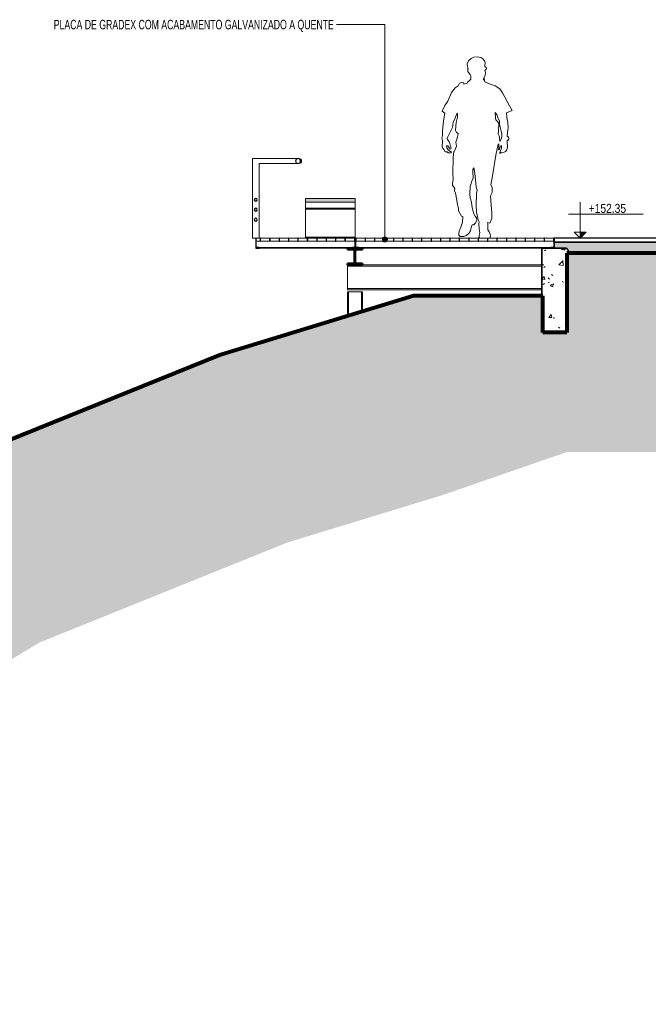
# Model space of a CAD drawing. Header units: millimetres. Extents: x -701667 to -666723, y 144647 to 155262.
# Tile 2 of 4: x -688111 to -681795, y 144647 to 154546. Entities that reach past the tile are written whole.
import ezdxf

# ---------------------------------------------------------------- set-up
doc = ezdxf.new("R2010")
doc.units = ezdxf.units.MM
for name, color, linetype, lineweight in [('A-ANNO-IDEN', 131, 'Continuous', 5), ('A-DETL', 90, 'Continuous', 25), ('A-DETL-GENF', 92, 'Continuous', 5), ('A-GENM', 13, 'Continuous', 15), ('A-WALL-PATT', 111, 'Continuous', 35), ('Balaústres', 7, 'Continuous', 5), ('Corrimão', 250, 'Continuous', 25), ('G-ANNO-DIMS', 111, 'Continuous', 5), ('Guarda-corpos', 7, 'Continuous', 5), ('I-FURN', 30, 'Continuous', 15), ('I-WALL', 2, 'Continuous', 15), ('S-BEAM', 12, 'Continuous', 15), ('S-COLS', 52, 'Continuous', 15)]:
    doc.layers.add(name, color=color, linetype=linetype, lineweight=lineweight)
doc.styles.add('Swis721 Cn BT', font='swissc.ttf', dxfattribs={"height": 90})
doc.styles.add('Swis721 LtCn BT_2', font='swisscl.ttf', dxfattribs={"width": 0.9, "height": 95})

# ---------------------------------------------------------------- blocks, each defined once
blk = doc.blocks.new('Guarda-corpo - 25mm-4281023-TRECHO 3 - CALÇADA')
at = {"layer": 'Balaústres'}
blk.add_line((-685706.2, 152350), (-685706.2, 153100), dxfattribs=at)
blk.add_ellipse((-685303.7, 153125), major_axis=(0, 25), ratio=1, start_param=3.926991, end_param=5.497787, dxfattribs=at)
blk = doc.blocks.new('Guarda-corpo - 25mm-V38-TRECHO 3 - CALÇADA')
at = {"layer": 'Balaústres'}
for p, q in [((-685771.5, 153150), (-685771.5, 152350)), ((-685304, 153150), (-685771.5, 153150)), ((-685706.5, 152350), (-685706.5, 153100)), ((-685706.5, 153100), (-685304, 153100)), ((-685771.5, 152350), (-685739.7, 152350))]:
    blk.add_line(p, q, dxfattribs=at)
blk.add_ellipse((-685304, 153125), major_axis=(0, 25), ratio=1, start_param=3.141593, end_param=6.283185, dxfattribs=at)
blk = doc.blocks.new('Guarda-corpo - Guarda-corpo-2395622-TRECHO 3 - CALÇADA')
at = {"layer": 'Corrimão'}
for centre, radius, start, end in [((-685314, 153125), 25, 0, 180), ((-685314, 153125), 25, 180, 360), ((-685739, 152735), 15, 0, 180), ((-685739, 152735), 15, 180, 360), ((-685739, 152635), 15, 0, 180), ((-685739, 152635), 15, 180, 360), ((-685739, 152535), 15, 0, 180), ((-685739, 152535), 15, 180, 360)]:
    blk.add_arc(centre, radius, start, end, dxfattribs=at)
for name, p in [('Guarda-corpo - 25mm-V38-TRECHO 3 - CALÇADA', (0, 0)), ('Guarda-corpo - 25mm-4281023-TRECHO 3 - CALÇADA', (-0.2, 0)), ('Guarda-corpo - 25mm-4281023-TRECHO 3 - CALÇADA', (-0.1, 0)), ('Guarda-corpo - 25mm-4281023-TRECHO 3 - CALÇADA', (-0.1, 0)), ('Guarda-corpo - 25mm-4281023-TRECHO 3 - CALÇADA', (0, 0))]:
    blk.add_blockref(name, p)
blk = doc.blocks.new('_EST_ PLACA PISO ESTRUTURAL MEIO - _EST_ PLACA PISO ESTRUTURAL MEIO-V39-TRECHO 3 - CALÇADA')
at = {"layer": 'A-GENM', "lineweight": 5}
h = blk.add_hatch(dxfattribs=at)
h.set_pattern_fill('FP3_21', color=256, style=0, pattern_type=2)
h.set_pattern_definition([(50, (-690763.562, 148115.186), (45.54636, -3.98493), [4.762, -52.387]), (355, (-690763.56, 148115.186), (-8.81056, 47.76465), [3.81, -41.91]), (100.451, (-690759.767, 148114.854), (36.73616, 43.77902), [4.048, -44.523]), (46.184, (-690763.56, 148127.886), (67.76954, -10.5103), [7.144, -78.581]), (96.636, (-690757.915, 148127.01), (59.35035, 61.85702), [6.071, -66.784]), (351.184, (-690763.56, 148127.886), (59.35144, 61.8565), [5.715, -62.865]), (21, (-690757.212, 148124.71), (37.90381, -25.56661), [4.763, -52.388]), (326, (-690757.21, 148124.71), (15.45087, 46.04735), [3.81, -41.91]), (71.451, (-690754.054, 148122.58), (53.35466, 20.47995), [4.048, -44.523]), (37.5, (-690763.562, 148115.186), (0.772385, 21.138372), [1.676, -39.726, 1.676, -40.869, -42.069]), (37.5, (-690763.562, 148115.186), (0.772385, 21.138372), [-83.947, 1.676, -40.392]), (7.5, (-690763.562, 148115.186), (16.704925, 25.04469), [1.676, -22.581, 1.676, -38.773, -16.034]), (7.5, (-690763.562, 148115.186), (16.704925, 25.04469), [-64.706, 1.676, -14.357]), (327.5, (-690777.723, 148115.186), (33.89791, -1.432708), [1.676, -14.199, 1.676, -47.854, -65.722]), (327.5, (-690777.723, 148115.186), (33.89791, -1.432708), [-65.405, 1.676, -64.046]), (317.5, (-690784.073, 148115.186), (37.03242, 6.35617), [1.676, -18.961, 1.676, -31.217, -46.673]), (317.5, (-690784.073, 148115.186), (37.03242, 6.35617), [-53.531, 1.676, -44.996])])
h.paths.add_polyline_path([(-681983.5, 152200), (-680899.7, 152200), (-680866.4, 152250), (-680744.7, 152250), (-680744.7, 152310), (-682739.7, 152309.6), (-682739.7, 152250), (-682616.3, 152249.9), (-682616.3, 152247.3), (-682584.7, 152200), (-682516.7, 152200)], flags=0)
at = {"layer": 'A-GENM', "lineweight": 25}
for p, q in [((-681244.7, 152350), (-682739.7, 152350)), ((-682739.7, 152350), (-682739.7, 152310)), ((-680744.7, 152310), (-680744.7, 152350)), ((-682739.7, 152310), (-680744.7, 152310)), ((-680744.7, 152310), (-682739.7, 152310)), ((-682739.7, 152310), (-682739.7, 152250)), ((-682739.7, 152250), (-682618, 152250)), ((-682618, 152250), (-682584.7, 152200)), ((-680899.7, 152200), (-680866.4, 152250)), ((-680866.4, 152250), (-680744.7, 152250)), ((-680744.7, 152250), (-680744.7, 152310))]:
    blk.add_line(p, q, dxfattribs=at)
at = {"layer": 'A-GENM'}
for p, q in [((-680744.7, 152310), (-680744.7, 152310)), ((-680744.7, 152310), (-680744.7, 152310)), ((-680744.7, 152250), (-680744.7, 152250))]:
    blk.add_line(p, q, dxfattribs=at)
blk = doc.blocks.new('_EME_ GRADEX PISO 3X1  - _EME_ GRADEX PISO 3X1 -3587918-TRECHO 3 - CALÇADA')
at = {"layer": 'A-GENM', "lineweight": 25}
for p, q in [((-685734.7, 152350), (-685739.7, 152350)), ((-685739.7, 152350), (-685739.7, 152250)), ((-685734.7, 152255), (-685734.7, 152350)), ((-685690.9, 152350), (-685693.9, 152350)), ((-685693.9, 152350), (-685693.9, 152320)), ((-685690.9, 152320), (-685690.9, 152350)), ((-685596.3, 152350), (-685599.3, 152350)), ((-685599.3, 152350), (-685599.3, 152320)), ((-685596.3, 152320), (-685596.3, 152350)), ((-685501.7, 152350), (-685504.7, 152350)), ((-685504.7, 152350), (-685504.7, 152320)), ((-685501.7, 152320), (-685501.7, 152350)), ((-685407, 152350), (-685410, 152350)), ((-685410, 152350), (-685410, 152320)), ((-685407, 152320), (-685407, 152350)), ((-685312.4, 152350), (-685315.4, 152350)), ((-685315.4, 152350), (-685315.4, 152320)), ((-685312.4, 152320), (-685312.4, 152350)), ((-685220.8, 152350), (-685220.8, 152320)), ((-685217.8, 152320), (-685217.8, 152350)), ((-685126.2, 152350), (-685126.2, 152320)), ((-685123.2, 152320), (-685123.2, 152350)), ((-685031.6, 152350), (-685031.6, 152320)), ((-685028.6, 152320), (-685028.6, 152350)), ((-684936.9, 152350), (-684936.9, 152320)), ((-684933.9, 152320), (-684933.9, 152350)), ((-684842.3, 152350), (-684842.3, 152320)), ((-684839.3, 152320), (-684839.3, 152350)), ((-684747.7, 152350), (-684747.7, 152320)), ((-684744.7, 152320), (-684744.7, 152350)), ((-684744.7, 152350), (-684744.7, 152255)), ((-684734.7, 152350), (-684739.7, 152350)), ((-684739.7, 152350), (-684739.7, 152250)), ((-684739.7, 152250), (-684739.7, 152350)), ((-684731.7, 152350), (-684734.7, 152350)), ((-684734.7, 152350), (-684734.7, 152320)), ((-684734.7, 152255), (-684734.7, 152350)), ((-684731.7, 152320), (-684731.7, 152350)), ((-684637.1, 152350), (-684640.1, 152350)), ((-684640.1, 152350), (-684640.1, 152320)), ((-684637.1, 152320), (-684637.1, 152350)), ((-684542.5, 152350), (-684545.5, 152350)), ((-684545.5, 152350), (-684545.5, 152320)), ((-684542.5, 152320), (-684542.5, 152350)), ((-684447.9, 152350), (-684450.9, 152350)), ((-684450.9, 152350), (-684450.9, 152320)), ((-684447.9, 152320), (-684447.9, 152350)), ((-684353.2, 152350), (-684356.2, 152350)), ((-684356.2, 152350), (-684356.2, 152320)), ((-684353.2, 152320), (-684353.2, 152350)), ((-684258.6, 152350), (-684261.6, 152350)), ((-684261.6, 152350), (-684261.6, 152320)), ((-684258.6, 152320), (-684258.6, 152350)), ((-684164, 152350), (-684167, 152350)), ((-684167, 152350), (-684167, 152320)), ((-684164, 152320), (-684164, 152350)), ((-684069.4, 152350), (-684072.4, 152350)), ((-684072.4, 152350), (-684072.4, 152320)), ((-684069.4, 152320), (-684069.4, 152350)), ((-683974.8, 152350), (-683977.8, 152350)), ((-683977.8, 152350), (-683977.8, 152320)), ((-683974.8, 152320), (-683974.8, 152350)), ((-683880.1, 152350), (-683883.1, 152350)), ((-683883.1, 152350), (-683883.1, 152320)), ((-683880.1, 152320), (-683880.1, 152350)), ((-683785.5, 152350), (-683788.5, 152350)), ((-683788.5, 152350), (-683788.5, 152320)), ((-683785.5, 152320), (-683785.5, 152350)), ((-683690.9, 152350), (-683693.9, 152350)), ((-683693.9, 152350), (-683693.9, 152320)), ((-683690.9, 152320), (-683690.9, 152350)), ((-683596.3, 152350), (-683599.3, 152350)), ((-683599.3, 152350), (-683599.3, 152320)), ((-683596.3, 152320), (-683596.3, 152350)), ((-683501.7, 152350), (-683504.7, 152350)), ((-683504.7, 152350), (-683504.7, 152320)), ((-683501.7, 152320), (-683501.7, 152350)), ((-683410, 152350), (-683410, 152320)), ((-683407, 152320), (-683407, 152350)), ((-683312.4, 152350), (-683315.4, 152350)), ((-683315.4, 152350), (-683315.4, 152320)), ((-683312.4, 152320), (-683312.4, 152350)), ((-683217.8, 152350), (-683220.8, 152350)), ((-683220.8, 152350), (-683220.8, 152320)), ((-683217.8, 152320), (-683217.8, 152350)), ((-683123.2, 152350), (-683126.2, 152350)), ((-683126.2, 152350), (-683126.2, 152320)), ((-683123.2, 152320), (-683123.2, 152350)), ((-683028.6, 152350), (-683031.6, 152350)), ((-683031.6, 152350), (-683031.6, 152320)), ((-683028.6, 152320), (-683028.6, 152350)), ((-682933.9, 152350), (-682936.9, 152350)), ((-682936.9, 152350), (-682936.9, 152320)), ((-682933.9, 152320), (-682933.9, 152350)), ((-682839.3, 152350), (-682842.3, 152350)), ((-682842.3, 152350), (-682842.3, 152320)), ((-682839.3, 152320), (-682839.3, 152350)), ((-682744.7, 152350), (-682747.7, 152350)), ((-682747.7, 152350), (-682747.7, 152320)), ((-682744.7, 152320), (-682744.7, 152350)), ((-682739.7, 152350), (-682744.7, 152350)), ((-682744.7, 152350), (-682744.7, 152255)), ((-682739.7, 152250), (-682739.7, 152350)), ((-685739.7, 152250), (-685704.7, 152250)), ((-685704.7, 152255), (-685734.7, 152255)), ((-685704.7, 152250), (-685704.7, 152255)), ((-685693.9, 152320), (-685690.9, 152320)), ((-685599.3, 152320), (-685596.3, 152320)), ((-685504.7, 152320), (-685501.7, 152320)), ((-685410, 152320), (-685407, 152320)), ((-685315.4, 152320), (-685312.4, 152320)), ((-685220.8, 152320), (-685217.8, 152320)), ((-685126.2, 152320), (-685123.2, 152320)), ((-685031.6, 152320), (-685028.6, 152320)), ((-684936.9, 152320), (-684933.9, 152320)), ((-684842.3, 152320), (-684839.3, 152320)), ((-684744.7, 152255), (-684774.7, 152255)), ((-684774.7, 152255), (-684774.7, 152250)), ((-684774.7, 152250), (-684739.7, 152250)), ((-684747.7, 152320), (-684744.7, 152320)), ((-684739.7, 152250), (-684704.7, 152250)), ((-684734.7, 152320), (-684731.7, 152320)), ((-684704.7, 152255), (-684734.7, 152255)), ((-684704.7, 152250), (-684704.7, 152255)), ((-684640.1, 152320), (-684637.1, 152320)), ((-684545.5, 152320), (-684542.5, 152320)), ((-684450.9, 152320), (-684447.9, 152320)), ((-684356.2, 152320), (-684353.2, 152320)), ((-684261.6, 152320), (-684258.6, 152320)), ((-684167, 152320), (-684164, 152320)), ((-684072.4, 152320), (-684069.4, 152320)), ((-683977.8, 152320), (-683974.8, 152320)), ((-683883.1, 152320), (-683880.1, 152320)), ((-683788.5, 152320), (-683785.5, 152320)), ((-683693.9, 152320), (-683690.9, 152320)), ((-683599.3, 152320), (-683596.3, 152320)), ((-683504.7, 152320), (-683501.7, 152320)), ((-683410, 152320), (-683407, 152320)), ((-683315.4, 152320), (-683312.4, 152320)), ((-683220.8, 152320), (-683217.8, 152320)), ((-683126.2, 152320), (-683123.2, 152320)), ((-683031.6, 152320), (-683028.6, 152320)), ((-682936.9, 152320), (-682933.9, 152320)), ((-682842.3, 152320), (-682839.3, 152320)), ((-682744.7, 152255), (-682774.7, 152255)), ((-682774.7, 152255), (-682774.7, 152250)), ((-682774.7, 152250), (-682739.7, 152250)), ((-682747.7, 152320), (-682744.7, 152320))]:
    blk.add_line(p, q, dxfattribs=at)
at = {"layer": 'A-GENM'}
for p, q in [((-685734.7, 152350), (-685693.9, 152350)), ((-685690.9, 152350), (-685599.3, 152350)), ((-685596.3, 152350), (-685504.7, 152350)), ((-685501.7, 152350), (-685410, 152350)), ((-685407, 152350), (-685315.4, 152350)), ((-685312.4, 152350), (-685240, 152350)), ((-684731.7, 152350), (-684640.1, 152350)), ((-684637.1, 152350), (-684545.5, 152350)), ((-684542.5, 152350), (-684450.9, 152350)), ((-684447.9, 152350), (-684356.2, 152350)), ((-684353.2, 152350), (-684261.6, 152350)), ((-684258.6, 152350), (-684167, 152350)), ((-684164, 152350), (-684072.4, 152350)), ((-684069.4, 152350), (-683977.8, 152350)), ((-683974.8, 152350), (-683883.1, 152350)), ((-683880.1, 152350), (-683788.5, 152350)), ((-683785.5, 152350), (-683693.9, 152350)), ((-683690.9, 152350), (-683599.3, 152350)), ((-683596.3, 152350), (-683504.7, 152350)), ((-683501.7, 152350), (-683489.3, 152350)), ((-683387.9, 152350), (-683315.4, 152350)), ((-683312.4, 152350), (-683220.8, 152350)), ((-683217.8, 152350), (-683126.2, 152350)), ((-683123.2, 152350), (-683031.6, 152350)), ((-683028.6, 152350), (-682936.9, 152350)), ((-682933.9, 152350), (-682842.3, 152350)), ((-682839.3, 152350), (-682747.7, 152350)), ((-685693.9, 152320), (-685734.7, 152320)), ((-685704.7, 152255), (-684774.7, 152255)), ((-684817.7, 152250), (-685704.7, 152250)), ((-685599.3, 152320), (-685690.9, 152320)), ((-685504.7, 152320), (-685596.3, 152320)), ((-685410, 152320), (-685501.7, 152320)), ((-685315.4, 152320), (-685407, 152320)), ((-685220.8, 152320), (-685312.4, 152320)), ((-685126.2, 152320), (-685217.8, 152320)), ((-685031.6, 152320), (-685123.2, 152320)), ((-684936.9, 152320), (-685028.6, 152320)), ((-684842.3, 152320), (-684933.9, 152320)), ((-684747.7, 152320), (-684839.3, 152320)), ((-684640.1, 152320), (-684731.7, 152320)), ((-684704.7, 152255), (-682774.7, 152255)), ((-682866.3, 152250), (-684667.7, 152250)), ((-684545.5, 152320), (-684637.1, 152320)), ((-684450.9, 152320), (-684542.5, 152320)), ((-684356.2, 152320), (-684447.9, 152320)), ((-684261.6, 152320), (-684353.2, 152320)), ((-684167, 152320), (-684258.6, 152320)), ((-684072.4, 152320), (-684164, 152320)), ((-683977.8, 152320), (-684069.4, 152320)), ((-683883.1, 152320), (-683974.8, 152320)), ((-683788.5, 152320), (-683880.1, 152320)), ((-683693.9, 152320), (-683785.5, 152320)), ((-683599.3, 152320), (-683690.9, 152320)), ((-683504.7, 152320), (-683596.3, 152320)), ((-683410, 152320), (-683501.7, 152320)), ((-683315.4, 152320), (-683407, 152320)), ((-683220.8, 152320), (-683312.4, 152320)), ((-683126.2, 152320), (-683217.8, 152320)), ((-683031.6, 152320), (-683123.2, 152320)), ((-682936.9, 152320), (-683028.6, 152320)), ((-682842.3, 152320), (-682933.9, 152320)), ((-682747.7, 152320), (-682839.3, 152320))]:
    blk.add_line(p, q, dxfattribs=at)
blk = doc.blocks.new('M_W-Wide Flange - VIGA I 15X17-3828524-TRECHO 3 - CALÇADA')
at = {"layer": 'S-BEAM', "lineweight": 5}
h = blk.add_hatch(dxfattribs=at)
h.set_pattern_fill('FP3_22', color=256, style=0, pattern_type=2)
h.set_pattern_definition([(45, (-690763.56, 148115.19), (-125.7236, 125.7236), []), (45, (-690763.56, 148305.69), (-125.7236, 125.7236), [])])
h.paths.add_polyline_path([(-684667.7, 152080), (-684667.7, 152093.2), (-684723, 152093.2), (-684735, 152098.2), (-684740, 152110.2), (-684740, 152219.8), (-684734.7, 152232), (-684723, 152236.8), (-684667.7, 152236.8), (-684667.7, 152250), (-684817.7, 152250), (-684817.7, 152236.8), (-684762.5, 152236.8), (-684750.4, 152231.8), (-684745.5, 152219.8), (-684745.5, 152110.2), (-684750.4, 152098.2), (-684762.5, 152093.2), (-684817.7, 152093.2), (-684817.7, 152080), (-684696.3, 152080)], flags=0)
at = {"layer": 'S-BEAM', "lineweight": 50}
for p, q in [((-684667.7, 152250), (-684817.7, 152250)), ((-684817.7, 152250), (-684817.7, 152236.8)), ((-684667.7, 152236.8), (-684667.7, 152250)), ((-684817.7, 152236.8), (-684762.5, 152236.8)), ((-684745.5, 152219.8), (-684745.5, 152110.2)), ((-684740, 152110.2), (-684740, 152219.8)), ((-684723, 152236.8), (-684667.7, 152236.8)), ((-684762.5, 152093.2), (-684817.7, 152093.2)), ((-684817.7, 152093.2), (-684817.7, 152080)), ((-684817.7, 152080), (-684667.7, 152080)), ((-684667.7, 152093.2), (-684723, 152093.2)), ((-684667.7, 152080), (-684667.7, 152093.2))]:
    blk.add_line(p, q, dxfattribs=at)
at = {"layer": 'S-BEAM'}
for p, q in [((-684667.7, 152236.8), (-684667.3, 152236.8)), ((-684667.7, 152093.2), (-684667.3, 152093.2)), ((-684667.7, 152080), (-684667.3, 152080))]:
    blk.add_line(p, q, dxfattribs=at)
at = {"layer": 'S-BEAM', "lineweight": 50}
for centre, start, end in [((-684762.5, 152219.8), 0, 90), ((-684723, 152219.8), 90, 180), ((-684762.5, 152110.2), 270, 360), ((-684723, 152110.2), 180, 270)]:
    blk.add_arc(centre, 17, start, end, dxfattribs=at)
blk = doc.blocks.new('M_W Shapes-Column - PILAR 15 x 15-3851633-TRECHO 3 - CALÇADA')
at = {"layer": 'S-COLS'}
for p, q in [((-684816.8, 151810), (-684816.8, 151566.3)), ((-684666.8, 151810), (-684816.8, 151810)), ((-684816.8, 151810), (-684816.8, 151566.3)), ((-684805.8, 151810), (-684816.8, 151810)), ((-684805.8, 151810), (-684805.8, 151569.7)), ((-684677.8, 151810), (-684677.8, 151608.8)), ((-684666.8, 151810), (-684677.8, 151810)), ((-684666.8, 151612.2), (-684666.8, 151810)), ((-684666.8, 151810), (-684666.8, 151810)), ((-684666.8, 151612.2), (-684666.8, 151810)), ((-684666.8, 151810), (-684666.8, 151810))]:
    blk.add_line(p, q, dxfattribs=at)
blk = doc.blocks.new('_URB_ BANCO PRAÇA - _URB_ BANCO PRAÇA-4220707-TRECHO 3 - CALÇADA')
at = {"layer": 'I-FURN'}
for points in [[(-684740, 152710), (-684740, 152750), (-685240, 152750), (-685239.9, 152710), (-684997.7, 152710)], [(-684740, 152710), (-684739.9, 152710), (-684740, 152710)]]:
    blk.add_hatch(color=256, dxfattribs=at).paths.add_polyline_path(points, flags=0)
for p, q in [((-685240, 152710), (-685240, 152750)), ((-685240, 152750), (-684740, 152750)), ((-684740, 152750), (-684740, 152710)), ((-684739.9, 152750), (-684740, 152750)), ((-684739.9, 152710), (-684739.9, 152750)), ((-685240, 152650), (-685240, 152710)), ((-685240, 152710), (-684740, 152710)), ((-684740, 152710), (-685240, 152710)), ((-684740, 152650), (-685240, 152650)), ((-685240, 152639.5), (-685240, 152649.5)), ((-685240, 152649.5), (-684740, 152649.5)), ((-685240, 152360), (-685240, 152639.5)), ((-684740, 152639.5), (-685240, 152639.5)), ((-684740, 152710), (-684740, 152650)), ((-684739.9, 152710), (-684740, 152710)), ((-684740, 152710), (-684739.9, 152710)), ((-684740, 152649.5), (-684740, 152639.5)), ((-684740, 152639.5), (-684740, 152360)), ((-684739.9, 152650), (-684739.9, 152710)), ((-684739.9, 152631.3), (-684739.9, 152650)), ((-684739.9, 152650), (-684739.9, 152650)), ((-684739.9, 152649.5), (-684739.9, 152649.5)), ((-684739.9, 152649.5), (-684739.9, 152350)), ((-684739.9, 152639.5), (-684739.9, 152639.5)), ((-684740, 152631.3), (-684739.9, 152631.3)), ((-685240, 152350), (-685240, 152360)), ((-684740, 152360), (-685240, 152360)), ((-684740, 152350), (-685240, 152350)), ((-684740, 152360), (-684740, 152350)), ((-684739.9, 152360), (-684739.9, 152360))]:
    blk.add_line(p, q, dxfattribs=at)
blk = doc.blocks.new('_HUM_ FIGURAS HUMANAS - mann09-3635057-TRECHO 3 - CALÇADA')
at = {"layer": 'A-DETL-GENF'}
for p, q in [((-683603.1, 154132.9), (-683613.7, 154103.5)), ((-683573.8, 154156.1), (-683603.1, 154132.9)), ((-683546.5, 154170.2), (-683573.8, 154156.1)), ((-683510.6, 154174), (-683546.5, 154170.2)), ((-683477.5, 154165.5), (-683510.6, 154174)), ((-683456.8, 154151.4), (-683477.5, 154165.5)), ((-683439.6, 154131.1), (-683456.8, 154151.4)), ((-683435.4, 154110.7), (-683439.6, 154131.1)), ((-683613.7, 154103.5), (-683613.3, 154070.5)), ((-683613.3, 154070.5), (-683605.8, 154047.1)), ((-683605.8, 154047.1), (-683609, 154043.8)), ((-683609, 154043.8), (-683607.9, 154026)), ((-683607.9, 154026), (-683592.9, 154001.1)), ((-683437, 154039.1), (-683431.7, 154042.4)), ((-683432, 154016.4), (-683437, 154039.1)), ((-683436.1, 154087.4), (-683435.4, 154110.7)), ((-683436, 154074.2), (-683436.1, 154087.4)), ((-683424.5, 154065.4), (-683436, 154074.2)), ((-683431.7, 154042.4), (-683424.9, 154050.2)), ((-683424.9, 154050.2), (-683422.4, 154058.2)), ((-683422.4, 154058.2), (-683424.5, 154065.4)), ((-683599.5, 153928.3), (-683613.1, 153918.1)), ((-683581, 153943.8), (-683599.5, 153928.3)), ((-683592.9, 154001.1), (-683584.3, 153993.8)), ((-683584.3, 153993.8), (-683579.5, 153981.4)), ((-683579.5, 153945.1), (-683581, 153943.8)), ((-683579.5, 153981.4), (-683578.6, 153963.5)), ((-683578.2, 153962.2), (-683579.5, 153945.1)), ((-683578.6, 153963.5), (-683578.2, 153962.2)), ((-683450.4, 153951.6), (-683444.2, 153961.8)), ((-683444.3, 153953.1), (-683450.4, 153939.6)), ((-683450.4, 153939.6), (-683450.4, 153951.6)), ((-683436, 153920.8), (-683444.3, 153953.1)), ((-683444.2, 153961.8), (-683435.7, 153988.2)), ((-683435.7, 153988.2), (-683432, 154016.4)), ((-683735.1, 153862.3), (-683772.3, 153813.6)), ((-683705.2, 153880.6), (-683735.1, 153862.3)), ((-683691.6, 153908.7), (-683705.2, 153880.6)), ((-683672.8, 153913.8), (-683691.6, 153908.7)), ((-683647.4, 153911.3), (-683672.8, 153913.8)), ((-683647.4, 153896.2), (-683647.4, 153911.3)), ((-683626.3, 153903.6), (-683647.4, 153896.2)), ((-683614.1, 153906.9), (-683626.3, 153903.6)), ((-683613.1, 153918.1), (-683614.1, 153906.9)), ((-683383.2, 153897.9), (-683436, 153920.8)), ((-683335.1, 153882.6), (-683383.2, 153897.9)), ((-683285.4, 153851.2), (-683335.1, 153882.6)), ((-683258.6, 153810.7), (-683285.4, 153851.2)), ((-683809.4, 153726.1), (-683839.5, 153683.6)), ((-683772.3, 153813.6), (-683809.4, 153726.1)), ((-683191.3, 153679.3), (-683258.6, 153810.7)), ((-683839.5, 153683.6), (-683866.9, 153627.1)), ((-683866.9, 153627.1), (-683840.4, 153605)), ((-683219.9, 153608.7), (-683161.2, 153633.9)), ((-683161.2, 153633.9), (-683191.3, 153679.3)), ((-683852.2, 153529.8), (-683861.3, 153425.7)), ((-683840.4, 153605), (-683852.2, 153529.8)), ((-683754.9, 153515.4), (-683743.1, 153540.2)), ((-683743.1, 153540.2), (-683731.3, 153565)), ((-683731.3, 153565), (-683722.8, 153593.4)), ((-683711.5, 153565.6), (-683724.6, 153513.3)), ((-683722.8, 153593.4), (-683712.1, 153607.5)), ((-683712.1, 153607.5), (-683711.5, 153565.6)), ((-683330.7, 153562.4), (-683335.3, 153614.3)), ((-683335.3, 153614.3), (-683317.6, 153593.4)), ((-683325.6, 153537.7), (-683330.7, 153562.4)), ((-683309.6, 153523), (-683325.6, 153537.7)), ((-683317.6, 153593.4), (-683305.9, 153560.9)), ((-683305.9, 153560.9), (-683291.2, 153528.8)), ((-683291.2, 153528.8), (-683289, 153495.5)), ((-683215.7, 153563.1), (-683219.9, 153608.7)), ((-683207, 153510.9), (-683215.7, 153563.1)), ((-683789.5, 153407.9), (-683762.9, 153463.4)), ((-683762.9, 153463.4), (-683754.9, 153515.4)), ((-683724.6, 153513.3), (-683731.8, 153434.8)), ((-683731.8, 153434.8), (-683721.9, 153412.5)), ((-683298.2, 153502.9), (-683309.6, 153523)), ((-683302.5, 153455.2), (-683297, 153475.7)), ((-683299.5, 153448.9), (-683302.5, 153455.2)), ((-683300.6, 153422.7), (-683299.5, 153448.9)), ((-683297, 153475.7), (-683298.2, 153502.9)), ((-683289, 153495.5), (-683281.3, 153452.4)), ((-683281.3, 153452.4), (-683274.6, 153424.5)), ((-683213.6, 153372.9), (-683204.9, 153441.3)), ((-683203.8, 153457), (-683207, 153510.9)), ((-683204.9, 153441.3), (-683203.8, 153457)), ((-683863, 153382.4), (-683869, 153355.3)), ((-683869, 153355.3), (-683867.8, 153343.2)), ((-683867.8, 153343.2), (-683864.4, 153330.1)), ((-683864.4, 153330.1), (-683865.5, 153265.3)), ((-683861.3, 153425.7), (-683863, 153382.4)), ((-683817.4, 153352.4), (-683814.2, 153361.5)), ((-683811.8, 153342.1), (-683817.4, 153352.4)), ((-683814.2, 153361.5), (-683789.5, 153407.9)), ((-683796.4, 153317.5), (-683811.8, 153342.1)), ((-683714.9, 153353.4), (-683728.3, 153314.7)), ((-683721.9, 153412.5), (-683707, 153401.6)), ((-683707, 153401.6), (-683714.9, 153353.4)), ((-683302.8, 153399.8), (-683300.6, 153422.7)), ((-683293.2, 153377.3), (-683302.8, 153399.8)), ((-683289.4, 153360.8), (-683293.2, 153377.3)), ((-683289, 153353.5), (-683289.4, 153360.8)), ((-683287.4, 153320.1), (-683289, 153353.5)), ((-683270.3, 153350.6), (-683287.4, 153320.1)), ((-683274.6, 153424.5), (-683267.9, 153396.7)), ((-683267.7, 153375.3), (-683270.3, 153350.6)), ((-683267.9, 153396.7), (-683265.4, 153375.6)), ((-683265.4, 153375.6), (-683267.7, 153375.3)), ((-683207.9, 153372.4), (-683213.6, 153372.9)), ((-683213.6, 153330.6), (-683213.6, 153335.5)), ((-683213.6, 153335.5), (-683204.2, 153335.5)), ((-683213, 153317.3), (-683213.6, 153330.6)), ((-683200.9, 153366.5), (-683207.9, 153372.4)), ((-683204.2, 153335.5), (-683197.6, 153344.3)), ((-683197.2, 153356.2), (-683200.9, 153366.5)), ((-683197.6, 153344.3), (-683197.2, 153356.2)), ((-683865.5, 153265.3), (-683861.8, 153256.2)), ((-683861.8, 153256.2), (-683850.7, 153242.3)), ((-683850.7, 153242.3), (-683835.2, 153217.4)), ((-683822.7, 153277.7), (-683816, 153280.8)), ((-683821, 153259.2), (-683822.7, 153277.7)), ((-683807.2, 153236.6), (-683821, 153259.2)), ((-683816, 153280.8), (-683807.9, 153279.1)), ((-683807.9, 153279.1), (-683797.4, 153257.2)), ((-683787.3, 153221.8), (-683807.2, 153236.6)), ((-683797.4, 153257.2), (-683786.6, 153245.7)), ((-683790.3, 153301.7), (-683796.4, 153317.5)), ((-683782.9, 153273.3), (-683790.3, 153301.7)), ((-683786.6, 153245.7), (-683777.5, 153246)), ((-683775.2, 153254.5), (-683782.9, 153273.3)), ((-683777.5, 153246), (-683775.2, 153254.5)), ((-683723.7, 153275.2), (-683740.8, 153223.9)), ((-683728.3, 153314.7), (-683723.7, 153275.2)), ((-683328.3, 153182.4), (-683301.9, 153293.4)), ((-683301.9, 153293.4), (-683297.5, 153297.3)), ((-683298.5, 153263.9), (-683299.9, 153238.1)), ((-683299.9, 153238.1), (-683293, 153237.3)), ((-683297.5, 153297.3), (-683298.5, 153263.9)), ((-683293, 153237.3), (-683282.4, 153266.5)), ((-683282.4, 153266.5), (-683275.5, 153280.7)), ((-683271.1, 153256), (-683280.8, 153226.7)), ((-683275.5, 153280.7), (-683269.4, 153275)), ((-683269.4, 153275), (-683271.1, 153256)), ((-683230.5, 153219.4), (-683215, 153236.9)), ((-683215, 153236.9), (-683210.5, 153267.7)), ((-683210.5, 153267.7), (-683213, 153317.3)), ((-683835.2, 153217.4), (-683816, 153216)), ((-683816, 153216), (-683805.2, 153207.9)), ((-683805.2, 153207.9), (-683793.4, 153209)), ((-683793.4, 153209), (-683775.2, 153206.6)), ((-683776.2, 153219.4), (-683787.3, 153221.8)), ((-683771.8, 153213), (-683776.2, 153219.4)), ((-683775.2, 153206.6), (-683771.8, 153213)), ((-683756.8, 153160.9), (-683760.3, 152998.5)), ((-683747.7, 153219.9), (-683756.8, 153160.9)), ((-683740.8, 153223.9), (-683747.7, 153219.9)), ((-683361.2, 152977.5), (-683328.3, 153182.4)), ((-683280.8, 153226.7), (-683288.1, 153210.1)), ((-683288.1, 153210.1), (-683286.9, 153201.6)), ((-683286.9, 153201.6), (-683271.9, 153209.7)), ((-683271.9, 153209.7), (-683259.7, 153208.9)), ((-683259.7, 153208.9), (-683243.8, 153214.6)), ((-683243.8, 153214.6), (-683230.5, 153219.4)), ((-683559.7, 153023.6), (-683557.3, 153040.7)), ((-683557.3, 153040.7), (-683548.1, 153056.5)), ((-683548.1, 153056.5), (-683537.9, 152999.1)), ((-683754.5, 152940.4), (-683761.5, 152903.5)), ((-683760.3, 152998.5), (-683754.5, 152940.4)), ((-683569.1, 152921.6), (-683554.5, 152953)), ((-683554.5, 152953), (-683559.7, 153023.6)), ((-683537.9, 152999.1), (-683527.1, 152901.3)), ((-683376, 152886), (-683361.2, 152977.5)), ((-683761.5, 152903.5), (-683762, 152883.2)), ((-683762, 152883.2), (-683737.7, 152848.2)), ((-683737.7, 152848.2), (-683741.4, 152824.7)), ((-683587.3, 152792.9), (-683586.1, 152868.1)), ((-683586.1, 152868.1), (-683569.1, 152921.6)), ((-683527.1, 152901.3), (-683524.7, 152860.6)), ((-683524.7, 152860.6), (-683514.7, 152832.5)), ((-683364.9, 152862.8), (-683376, 152886)), ((-683365.2, 152809.5), (-683364.9, 152862.8)), ((-683741.4, 152824.7), (-683733.2, 152802.1)), ((-683733.2, 152802.1), (-683720.5, 152733.2)), ((-683583.8, 152756.2), (-683587.3, 152792.9)), ((-683571.6, 152710.7), (-683583.8, 152756.2)), ((-683522.9, 152797.1), (-683525.6, 152682)), ((-683514.7, 152832.5), (-683522.9, 152797.1)), ((-683379.7, 152773.9), (-683365.2, 152809.5)), ((-683372.6, 152684.7), (-683379.7, 152773.9)), ((-683720.5, 152733.2), (-683713.6, 152683.5)), ((-683713.6, 152683.5), (-683703.5, 152651.5)), ((-683703.5, 152651.5), (-683701.3, 152624.6)), ((-683563.8, 152653.7), (-683571.6, 152710.7)), ((-683547.7, 152594.1), (-683563.8, 152653.7)), ((-683525.6, 152682), (-683520.2, 152609.4)), ((-683366, 152601.7), (-683372.6, 152684.7)), ((-683701.3, 152624.6), (-683670.7, 152570.1)), ((-683670.7, 152570.1), (-683658.4, 152567.9)), ((-683658.4, 152567.9), (-683662.4, 152512)), ((-683535.1, 152569.2), (-683547.7, 152594.1)), ((-683521.8, 152555.1), (-683535.1, 152569.2)), ((-683518.5, 152527.2), (-683521.8, 152555.1)), ((-683520.2, 152609.4), (-683512.1, 152567.2)), ((-683512.1, 152567.2), (-683504.8, 152533.5)), ((-683385.8, 152501.2), (-683368.2, 152546.7)), ((-683368.2, 152546.7), (-683366, 152601.7)), ((-683678.9, 152458.7), (-683695.2, 152418.8)), ((-683662.4, 152512), (-683678.9, 152458.7)), ((-683581.5, 152424), (-683572.5, 152470.3)), ((-683572.5, 152470.3), (-683566.4, 152482.9)), ((-683566.4, 152482.9), (-683547.3, 152484.9)), ((-683547.3, 152484.9), (-683531.6, 152503.1)), ((-683531.6, 152503.1), (-683518.5, 152527.2)), ((-683504.8, 152533.5), (-683496, 152515.1)), ((-683496, 152515.1), (-683497.4, 152494.6)), ((-683497.4, 152494.6), (-683493, 152442.3)), ((-683493, 152442.3), (-683489.1, 152401.7)), ((-683405.8, 152493.4), (-683411.1, 152508.7)), ((-683411.1, 152508.7), (-683385.8, 152501.2)), ((-683408.4, 152471.5), (-683405.8, 152493.4)), ((-683405.8, 152432), (-683408.4, 152471.5)), ((-683695.2, 152418.8), (-683698.9, 152398.1)), ((-683698.9, 152398.1), (-683698.9, 152379.8)), ((-683698.9, 152379.8), (-683685.1, 152366.6)), ((-683685.1, 152366.6), (-683649.3, 152366)), ((-683649.3, 152366), (-683625.4, 152375.4)), ((-683625.4, 152375.4), (-683599, 152397.4)), ((-683599, 152397.4), (-683581.5, 152424)), ((-683489.1, 152401.7), (-683495.2, 152376.8)), ((-683495.2, 152376.8), (-683495.1, 152356.4)), ((-683495.1, 152356.4), (-683489.3, 152350)), ((-683489.3, 152350), (-683387.9, 152350)), ((-683394.8, 152411.9), (-683405.8, 152432)), ((-683382.9, 152390), (-683394.8, 152411.9)), ((-683387.9, 152350), (-683381, 152371.3)), ((-683381, 152371.3), (-683382.9, 152390))]:
    blk.add_line(p, q, dxfattribs=at)
blk = doc.blocks.new('Elevações de ponto - CORTE-427733-TRECHO 3 - CALÇADA')
at = {"layer": 'G-ANNO-DIMS'}
blk.add_hatch(color=256, dxfattribs=at).paths.add_polyline_path([(-691707.4, 149459.9), (-691767.2, 149400), (-691767.2, 149459.9)], flags=0)
for p, q in [((-691767.2, 149761), (-691767.2, 149400)), ((-691883.4, 149642.5), (-691133.4, 149642.5)), ((-691827.1, 149459.9), (-691767.2, 149459.9)), ((-691767.2, 149400), (-691827.1, 149459.9)), ((-691827.1, 149459.9), (-691767.2, 149400)), ((-691767.2, 149459.9), (-691827.1, 149459.9)), ((-691767.2, 149400), (-691767.2, 149459.9)), ((-691707.4, 149459.9), (-691767.2, 149459.9)), ((-691767.2, 149459.9), (-691767.2, 149400)), ((-691767.2, 149400), (-691707.4, 149459.9))]:
    blk.add_line(p, q, dxfattribs=at)

msp = doc.modelspace()

# ---------------------------------------------------------------- hatches: boundary and pattern name
at = {"layer": 'A-ANNO-IDEN'}
h = msp.add_hatch(color=256, dxfattribs=at)
edge = h.paths.add_edge_path(flags=0)
edge.add_arc((-684441.4, 152337.4), 25, 0, 360)
at = {"layer": 'A-DETL-GENF'}
h = msp.add_hatch(dxfattribs=at)
h.set_pattern_fill('FP3_23', color=252, style=0, pattern_type=2)
h.set_pattern_definition([(315, (-690763.56, 148115.19), (224.5064, 0), [158.75, -158.75]), (315, (-690721.46, 148157.29), (224.5064, 0), [158.75, -158.75]), (315, (-690679.36, 148199.39), (224.5064, 0), [158.75, -158.75]), (45, (-690651.3, 148199.39), (0, 224.5064), [158.75, -158.75]), (45, (-690609.2, 148157.29), (0, 224.5064), [158.75, -158.75]), (45, (-690567.1, 148115.19), (0, 224.5064), [158.75, -158.75])])
h.paths.add_polyline_path([(-696444.8, 144647.4), (-695456, 144647.4), (-694354.6, 145160.9), (-693093, 146044.3), (-692483.5, 147100), (-689656.2, 147100), (-689656.2, 147400), (-689384.3, 147400), (-687914.4, 148283.2), (-685424.7, 149289.1), (-683854.3, 149769.2), (-682612.6, 150200), (-678743, 150200), (-676521, 150210.1), (-675532, 150262.2), (-674542.4, 150302.5), (-673552.5, 150331), (-672562.2, 150347.7), (-671571.8, 150352.6), (-670581.5, 150345.7), (-669926.7, 150333.3), (-669926.7, 152333.8), (-670632.5, 152346.5), (-671678, 152352.4), (-671690.1, 152352.3), (-671692.8, 152350.5), (-671703.6, 152348.2), (-671884.9, 152348.2), (-671894.6, 152351.2), (-672635.3, 152347), (-673636.5, 152329.6), (-674637.5, 152300.4), (-675638.1, 152259.5), (-676638.1, 152206.7), (-676638.1, 152100), (-678743, 152100), (-678743, 152200), (-682612.6, 152200), (-682612.6, 151400), (-682856.2, 151400), (-682856.2, 151769.2), (-684153.2, 151769.2), (-686092.9, 151176.2), (-688809.6, 150078.6), (-689938.9, 149400), (-691656.2, 149400), (-691656.2, 149100), (-693638.2, 149100), (-694603.4, 147428.3), (-695358.4, 146899.6), (-697352.3, 145969.8), (-698674.8, 144647.4), (-697352.3, 144647.4)], flags=0)
at = {"layer": 'A-WALL-PATT', "lineweight": 5}
h = msp.add_hatch(dxfattribs=at)
h.set_pattern_fill('FP3_18', color=256, style=0, pattern_type=2)
h.set_pattern_definition([(50, (-690763.56, 148115.2), (364.368, -31.878), [38.1, -419.1]), (355, (-690763.56, 148115.2), (-70.486, 382.113), [30.48, -335.28]), (100.451, (-690733.2, 148112.53), (293.885, 350.233), [32.38, -356.18]), (46.184, (-690763.56, 148216.8), (542.158, -84.086), [57.15, -628.65]), (96.636, (-690718.4, 148209.8), (474.805, 494.855), [48.57, -534.27]), (351.184, (-690763.56, 148216.8), (474.81, 494.85), [45.72, -502.92]), (21, (-690712.76, 148191.4), (303.228, -204.53), [38.1, -419.1]), (326, (-690712.76, 148191.4), (123.604, 368.376), [30.48, -335.28]), (71.451, (-690687.5, 148174.34), (426.834, 163.843), [32.38, -356.18]), (37.5, (-690763.56, 148115.19), (6.1766, 169.1102), [16.764, -314.452, 16.764, -660.146]), (37.5, (-690763.56, 148115.19), (6.1766, 169.1102), [-347.98, -323.596, 16.764, -319.786]), (7.5, (-690763.56, 148115.19), (133.639, 200.3615), [16.764, -177.292, 16.764, -435.102]), (7.5, (-690763.56, 148115.19), (133.639, 200.3615), [-210.82, -306.832, 16.764, -111.506]), (327.5, (-690876.85, 148115.19), (271.1818, -11.4584), [16.764, -110.236, 16.764, -905.256]), (327.5, (-690876.85, 148115.19), (271.1818, -11.4584), [-143.764, -379.476, 16.764, -509.016]), (317.5, (-690927.65, 148115.19), (296.2585, 50.853), [16.764, -148.336, 16.764, -619.76]), (317.5, (-690927.65, 148115.19), (296.2585, 50.853), [-181.864, -246.38, 16.764, -356.616])])
h.paths.add_polyline_path([(-682616.3, 151400), (-682616.3, 152250), (-682866.3, 152250), (-682866.3, 151769.2), (-682856.2, 151769.2), (-682856.2, 151400)], flags=0)

# ---------------------------------------------------------------- linework, layer by layer
at = {"layer": 'A-ANNO-IDEN'}
for p, q in [((-684441.4, 154498.7), (-684929.3, 154498.7)), ((-684441.4, 152337.4), (-684441.4, 154498.7))]:
    msp.add_line(p, q, dxfattribs=at)
msp.add_circle((-684441.4, 152337.4), 25, dxfattribs=at)
at = {"layer": 'A-DETL', "lineweight": 80}
for p, q in [((-678743, 152200), (-682612.6, 152200)), ((-682612.6, 152200), (-682612.6, 152000)), ((-682612.6, 152000), (-682612.6, 151400)), ((-684153.2, 151769.2), (-686092.9, 151176.2)), ((-682856.2, 151769.2), (-684153.2, 151769.2)), ((-682856.2, 151400), (-682856.2, 151769.2)), ((-682612.6, 151400), (-682856.2, 151400)), ((-686092.9, 151176.2), (-688809.6, 150078.6))]:
    msp.add_line(p, q, dxfattribs=at)
at = {"layer": 'I-WALL', "lineweight": 35}
for p, q in [((-682616.3, 152250), (-682866.3, 152250)), ((-682866.3, 152250), (-682866.3, 151769.2))]:
    msp.add_line(p, q, dxfattribs=at)
at = {"layer": 'S-BEAM'}
for p, q in [((-684816.8, 152066.8), (-684816.8, 152080)), ((-682866.3, 152066.8), (-684816.8, 152066.8)), ((-684816.8, 151860.2), (-684816.8, 152049.8)), ((-682866.3, 152080), (-684667.7, 152080)), ((-684816.8, 151830), (-684816.8, 151843.2)), ((-684816.8, 151843.2), (-682866.3, 151843.2)), ((-682866.3, 151830), (-684816.8, 151830))]:
    msp.add_line(p, q, dxfattribs=at)
for centre, start_param, end_param in [((-684816.8, 152049.8), 4.712389, 6.283185), ((-684816.8, 151860.2), 3.141593, 4.712389)]:
    msp.add_ellipse(centre, major_axis=(0, 17), ratio=0.000075, start_param=start_param, end_param=end_param, dxfattribs=at)

# ---------------------------------------------------------------- block references
at = {"layer": 'A-DETL-GENF'}
msp.add_blockref('_HUM_ FIGURAS HUMANAS - mann09-3635057-TRECHO 3 - CALÇADA', (0, 0), dxfattribs=at)
at = {"layer": 'A-GENM'}
for name in ['_EME_ GRADEX PISO 3X1  - _EME_ GRADEX PISO 3X1 -3587918-TRECHO 3 - CALÇADA', '_EST_ PLACA PISO ESTRUTURAL MEIO - _EST_ PLACA PISO ESTRUTURAL MEIO-V39-TRECHO 3 - CALÇADA']:
    msp.add_blockref(name, (0, 0), dxfattribs=at)
at = {"layer": 'G-ANNO-DIMS'}
msp.add_blockref('Elevações de ponto - CORTE-427733-TRECHO 3 - CALÇADA', (9287.9, 2950), dxfattribs=at)
at = {"layer": 'Guarda-corpos'}
msp.add_blockref('Guarda-corpo - Guarda-corpo-2395622-TRECHO 3 - CALÇADA', (0, 0), dxfattribs=at)
at = {"layer": 'I-FURN'}
msp.add_blockref('_URB_ BANCO PRAÇA - _URB_ BANCO PRAÇA-4220707-TRECHO 3 - CALÇADA', (0, 0), dxfattribs=at)
at = {"layer": 'S-BEAM'}
msp.add_blockref('M_W-Wide Flange - VIGA I 15X17-3828524-TRECHO 3 - CALÇADA', (0, 0), dxfattribs=at)
at = {"layer": 'S-COLS'}
msp.add_blockref('M_W Shapes-Column - PILAR 15 x 15-3851633-TRECHO 3 - CALÇADA', (0, 0), dxfattribs=at)

# ---------------------------------------------------------------- texts
at = {"layer": 'A-ANNO-IDEN', "insert": (-687769.2, 154544.2), "char_height": 95, "width": 3438.037, "attachment_point": 1, "style": 'Swis721 LtCn BT_2'}
msp.add_mtext('PLACA DE GRADEX COM ACABAMENTO GALVANIZADO A QUENTE', dxfattribs=at)
at = {"layer": 'G-ANNO-DIMS', "insert": (-682394.1, 152693.8), "char_height": 90, "width": 515.631, "attachment_point": 1, "line_spacing_factor": 0.961347, "style": 'Swis721 Cn BT'}
msp.add_mtext('+152.35', dxfattribs=at)

doc.saveas('drawing.dxf')
